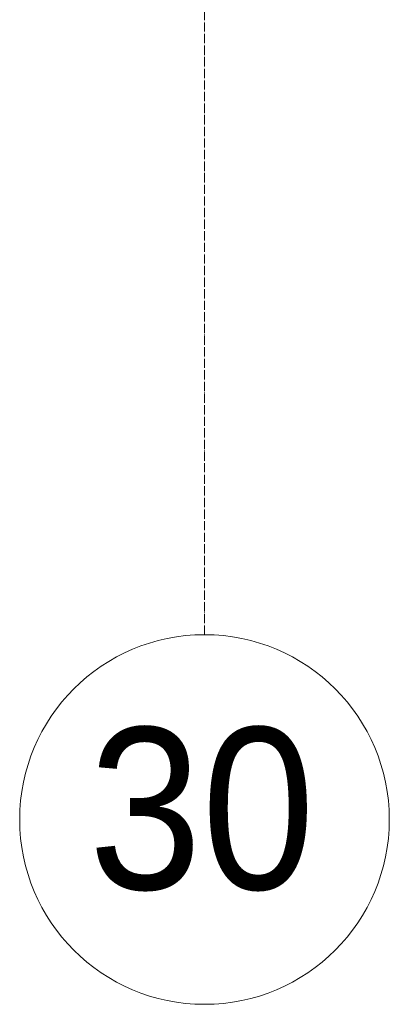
# Model space of a CAD drawing. Header units: millimetres. Extents: x 105790 to 201854, y 7718 to 225473.
# Tile 4 of 50: x 118350 to 119150, y 11226 to 13357. Entities that reach past the tile are written whole.
import ezdxf

# ---------------------------------------------------------------- set-up
doc = ezdxf.new("R2010")
doc.units = ezdxf.units.MM
doc.linetypes.add('Линия сетки', pattern=[25, 20, -2.5, 0, -2.5])
doc.layers.add('Оси', color=7, linetype='Continuous', lineweight=9)
doc.styles.add('Arial_1', font='arial.ttf', dxfattribs={"width": 0.9, "height": 350})

# ---------------------------------------------------------------- blocks, each defined once
blk = doc.blocks.new('Ось сетки - Круг_Ø8 мм-6577-МКСС_К4_L23_78_000_')
at = {"layer": 'Оси', "lineweight": 20}
for start, end in [(360, 180), (180, 360)]:
    blk.add_arc((0, 0), 4, start, end, dxfattribs=at)

msp = doc.modelspace()

# ---------------------------------------------------------------- linework, layer by layer
at = {"layer": 'Оси', "linetype": 'Линия сетки'}
msp.add_line((118750, 12025.7), (118750, 33100), dxfattribs=at)

# ---------------------------------------------------------------- block references
at = {"layer": 'Оси', "lineweight": 20, "xscale": 99.99999999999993, "yscale": 99.99999999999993, "zscale": 99.99999999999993}
msp.add_blockref('Ось сетки - Круг_Ø8 мм-6577-МКСС_К4_L23_78_000_', (118750, 11625.7), dxfattribs=at)

# ---------------------------------------------------------------- texts
at = {"layer": 'Оси', "insert": (118499.4, 11824.7), "char_height": 350, "width": 606.076, "attachment_point": 1, "style": 'Arial_1'}
msp.add_mtext('30', dxfattribs=at)

doc.saveas('drawing.dxf')
